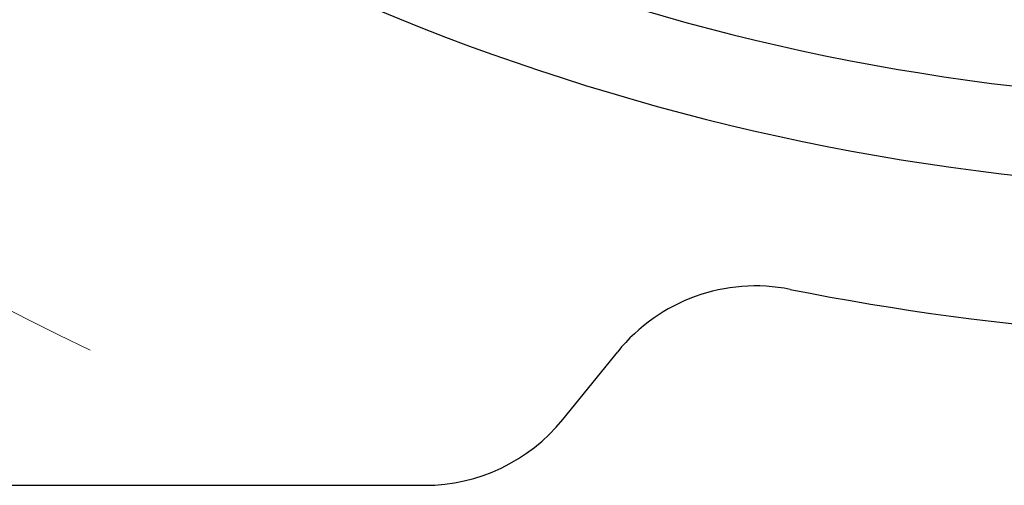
# Model space of a CAD drawing. Header units: millimetres. Extents: x 0 to 1076, y 0 to 742.
# Tile 34 of 127: x 129 to 145, y 443 to 451. Entities that reach past the tile are written whole.
import ezdxf

# ---------------------------------------------------------------- set-up
doc = ezdxf.new("R2010")
doc.units = ezdxf.units.MM
doc.header["$LTSCALE"] = 0.454724
doc.linetypes.add('CENTER', pattern=[50.8, 31.75, -6.35, 6.35, -6.35])
doc.layers.add('NoLayerName_001', color=7, linetype='Continuous')

msp = doc.modelspace()

# ---------------------------------------------------------------- linework, layer by layer
at = {"layer": 'NoLayerName_001', "color": 7, "linetype": 'Continuous', "lineweight": 25}
for p, q in [((137.90053, 444.112933), (138.831106, 445.263076)), ((125.000007, 442.999924), (135.568307, 442.999924))]:
    msp.add_line(p, q, dxfattribs=at)
for centre, radius, start, end in [((150, 487.499924), 39.5, 318.3301343, 270.7246075), ((150, 487.499924), 38, 319.6850908, 271.4325437), ((141.163329, 443.376085), 3, 78.6752061, 141.0238323), ((150, 487.499924), 42, 258.6752061, 273.7081789), ((135.568307, 445.999924), 3, 270, 321.0238323)]:
    msp.add_arc(centre, radius, start, end, dxfattribs=at)
at = {"layer": 'NoLayerName_001', "color": 4, "linetype": 'CENTER', "lineweight": 13}
msp.add_arc((150, 487.5), 46.75, 232.8691847, 244.5414883, dxfattribs=at)

doc.saveas('drawing.dxf')
